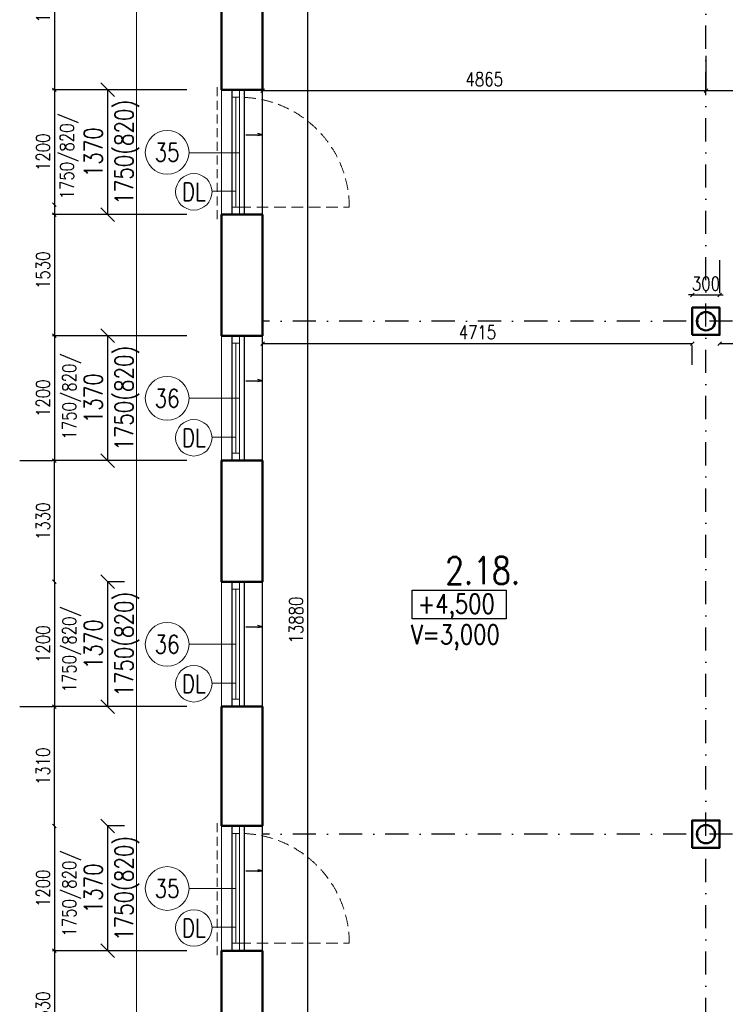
# Model space of a CAD drawing. Header units: millimetres. Extents: x -238874 to 551972, y -298952 to 658415.
# Tile 202 of 256: x 14722 to 22465, y 161723 to 172531. Entities that reach past the tile are written whole.
import ezdxf
from ezdxf.enums import TextEntityAlignment as Align

# ---------------------------------------------------------------- set-up
doc = ezdxf.new("R2010")
doc.units = ezdxf.units.MM
doc.header["$LTSCALE"] = 20
for name, pattern in [('DASHED', [0.75, 0.5, -0.25]), ('HIDDEN', [9.525, 6.35, -3.175]), ('ČERCHOVANÁ', [25.4, 12.7, -6.35, 0, -6.35])]:
    doc.linetypes.add(name, pattern=pattern)
for name, color, linetype in [('00_HEDVIKA _KRESBA', 1, 'Continuous'), ('CZ', 255, 'Continuous'), ('KOTY', 8, 'Continuous'), ('OSYSTAVBA', 101, 'ČERCHOVANÁ')]:
    doc.layers.add(name, color=color, linetype=linetype)
doc.layers.add('00_HEDVIKA_DEMOLICE', color=2, linetype='Continuous', lineweight=30, transparency=0.3)
doc.layers.add('CKOKNA OTEVÍRÁNÍ', color=51, linetype='HIDDEN', lineweight=18, transparency=0.5)
for name, color, linetype, lineweight in [('00_HEDVIKA_OBRYS', 1, 'Continuous', 50), ('CKBUBLINY', 1, 'Continuous', 18), ('CKBUBLINY DEMOLICE', 4, 'Continuous', 18), ('CKBUBLINY_POPIS', 3, 'Continuous', 25), ('CKKOTY', 3, 'Continuous', 18), ('CKOKNA', 30, 'Continuous', 18), ('CKSYMBOLY', 21, 'Continuous', 25), ('HEDVIKA_OKNA_PARAPET', 70, 'Continuous', 18), ('NOSNÉ', 8, 'Continuous', 50), ('PRUCHODY', 7, 'Continuous', 18)]:
    doc.layers.add(name, color=color, linetype=linetype, lineweight=lineweight)
doc.layers.add('CKNETISK', color=116, linetype='Continuous', lineweight=18, plot=False)
doc.styles.add('SIMPLEX', font='SIMPLEX.shx', dxfattribs={"width": 0.8, "bigfont": 'CAD13.shx'})
doc.styles.get("Standard").update_dxf_attribs({"font": 'simplex.shx', "width": 0.8})
doc.dimstyles.new('CADKON', dxfattribs={"dimscale": 100, "dimtxt": 2, "dimasz": 1.5, "dimexe": 0, "dimexo": 2, "dimgap": 0.6, "dimtad": 1, "dimrnd": 1, "dimtxsty": 'Standard', "dimblk1": 'OBLIQUE', "dimblk2": 'OBLIQUE', "dimsah": 1, "dimcen": 2.5, "dimadec": 1, "dimazin": 2, "dimtfac": 1, "dimtix": 1, "dimtmove": 2, "dimatfit": 3, "dimldrblk": 'OPEN30', "dimfxl": 5, "dimtfill": 1, "dimtolj": 1, "dimarcsym": 0})
doc.dimstyles.new('CKA', dxfattribs={"dimtxt": 200, "dimasz": 40, "dimexe": 20, "dimexo": 0.2, "dimgap": 50, "dimtad": 1, "dimdec": 0, "dimrnd": 1, "dimzin": 0, "dimdsep": 46, "dimtxsty": 'Standard', "dimblk1": 'OBLIQUE', "dimblk2": 'OBLIQUE', "dimsah": 1, "dimcen": 0.09, "dimclrd": 253, "dimclre": 253, "dimclrt": 253, "dimadec": 0, "dimazin": 0, "dimtfac": 1, "dimtdec": 0, "dimtix": 1, "dimtmove": 2, "dimatfit": 3, "dimfxl": 1, "dimtolj": 1, "dimtzin": 0, "dimarcsym": 0})

# ---------------------------------------------------------------- blocks, each defined once
blk = doc.blocks.new('_OBLIQUE')
at = {"color": 0, "linetype": 'ByBlock'}
blk.add_line((-0.5, -0.5), (0.5, 0.5), dxfattribs=at)
blk = doc.blocks.new('*D1472')
at = {"layer": 'DEFPOINTS', "color": 0, "transparency": 16777216}
for p in [(17388, 172881), (17388, 159001), (17881, 159001)]:
    blk.add_point(p, dxfattribs=at)
at = {"layer": 'KOTY', "lineweight": -2, "transparency": 16777216}
for p, q in [((17881, 172881), (17881, 159001)), ((17769, 159001), (17901, 159001))]:
    blk.add_line(p, q, dxfattribs=at)
at = {"layer": 'KOTY', "lineweight": -2, "transparency": 16777216, "xscale": 40, "yscale": 40, "zscale": 40}
for p, rotation in [((17881, 172881), 90), ((17881, 159001), 270)]:
    blk.add_blockref('_OBLIQUE', p, dxfattribs=dict(at, rotation=rotation))
at = {"layer": 'KOTY', "transparency": 16777216, "insert": (17756, 165941), "char_height": 150, "attachment_point": 5, "rotation": 90, "style": 'SIMPLEX'}
blk.add_mtext('\\A1;13880', dxfattribs=at)
blk = doc.blocks.new('*D1524')
at = {"layer": 'DEFPOINTS', "color": 0, "transparency": 16777216}
for p in [(22403, 168975), (24118, 168975), (24118, 168880)]:
    blk.add_point(p, dxfattribs=at)
at = {"layer": 'KOTY', "lineweight": -2, "transparency": 16777216}
for p, q in [((24118, 169260), (24118, 168995)), ((22403, 168975), (24118, 168975))]:
    blk.add_line(p, q, dxfattribs=at)
at = {"layer": 'KOTY', "lineweight": -2, "transparency": 16777216, "xscale": 40, "yscale": 40, "zscale": 40, "rotation": 180}
blk.add_blockref('_OBLIQUE', (22403, 168975), dxfattribs=at)
at = {"layer": 'KOTY', "lineweight": -2, "transparency": 16777216, "xscale": 40, "yscale": 40, "zscale": 40}
blk.add_blockref('_OBLIQUE', (24118, 168975), dxfattribs=at)
at = {"layer": 'KOTY', "transparency": 16777216, "insert": (23260, 169100), "char_height": 150, "attachment_point": 5, "style": 'SIMPLEX'}
blk.add_mtext('\\A1;1715', dxfattribs=at)
blk = doc.blocks.new('*D1525')
at = {"layer": 'DEFPOINTS', "color": 0, "transparency": 16777216}
for p in [(22253, 171753), (24118, 171753), (24118, 171551)]:
    blk.add_point(p, dxfattribs=at)
at = {"layer": 'KOTY', "lineweight": -2, "transparency": 16777216}
for p, q in [((24118, 171932), (24118, 171773)), ((22253, 171753), (24118, 171753))]:
    blk.add_line(p, q, dxfattribs=at)
at = {"layer": 'KOTY', "lineweight": -2, "transparency": 16777216, "xscale": 40, "yscale": 40, "zscale": 40, "rotation": 180}
blk.add_blockref('_OBLIQUE', (22253, 171753), dxfattribs=at)
at = {"layer": 'KOTY', "lineweight": -2, "transparency": 16777216, "xscale": 40, "yscale": 40, "zscale": 40}
blk.add_blockref('_OBLIQUE', (24118, 171753), dxfattribs=at)
at = {"layer": 'KOTY', "transparency": 16777216, "insert": (23185, 171878), "char_height": 150, "attachment_point": 5, "style": 'SIMPLEX'}
blk.add_mtext('\\A1;1865', dxfattribs=at)
blk = doc.blocks.new('*D1555')
at = {"layer": 'DEFPOINTS', "color": 0, "transparency": 16777216}
for p in [(22253, 171753), (22253, 171753), (17388, 170801)]:
    blk.add_point(p, dxfattribs=at)
at = {"layer": 'KOTY', "lineweight": -2, "transparency": 16777216}
for p, q in [((22253, 172134), (22253, 171773)), ((17388, 171753), (22253, 171753))]:
    blk.add_line(p, q, dxfattribs=at)
at = {"layer": 'KOTY', "lineweight": -2, "transparency": 16777216, "xscale": 40, "yscale": 40, "zscale": 40, "rotation": 180}
blk.add_blockref('_OBLIQUE', (17388, 171753), dxfattribs=at)
at = {"layer": 'KOTY', "lineweight": -2, "transparency": 16777216, "xscale": 40, "yscale": 40, "zscale": 40}
blk.add_blockref('_OBLIQUE', (22253, 171753), dxfattribs=at)
at = {"layer": 'KOTY', "transparency": 16777216, "insert": (19820, 171878), "char_height": 150, "attachment_point": 5, "style": 'SIMPLEX'}
blk.add_mtext('\\A1;4865', dxfattribs=at)
blk = doc.blocks.new('*D1556')
at = {"layer": 'DEFPOINTS', "color": 0, "transparency": 16777216}
for p in [(17388, 169125), (22103, 169125), (22103, 168975)]:
    blk.add_point(p, dxfattribs=at)
at = {"layer": 'KOTY', "lineweight": -2, "transparency": 16777216}
for p, q in [((17388, 168975), (22103, 168975)), ((22103, 168744), (22103, 168955))]:
    blk.add_line(p, q, dxfattribs=at)
at = {"layer": 'KOTY', "lineweight": -2, "transparency": 16777216, "xscale": 40, "yscale": 40, "zscale": 40, "rotation": 180}
blk.add_blockref('_OBLIQUE', (17388, 168975), dxfattribs=at)
at = {"layer": 'KOTY', "lineweight": -2, "transparency": 16777216, "xscale": 40, "yscale": 40, "zscale": 40}
blk.add_blockref('_OBLIQUE', (22103, 168975), dxfattribs=at)
at = {"layer": 'KOTY', "transparency": 16777216, "insert": (19745, 169100), "char_height": 150, "attachment_point": 5, "style": 'SIMPLEX'}
blk.add_mtext('\\A1;4715', dxfattribs=at)
blk = doc.blocks.new('*D1558')
at = {"layer": 'DEFPOINTS', "color": 0, "transparency": 16777216}
for p in [(22103, 169660), (22403, 169510), (22403, 169510)]:
    blk.add_point(p, dxfattribs=at)
at = {"layer": 'KOTY', "lineweight": -2, "transparency": 16777216}
for p, q in [((22403, 169891), (22403, 169530)), ((22103, 169510), (22063, 169510)), ((22103, 169510), (22403, 169510)), ((22403, 169510), (22443, 169510))]:
    blk.add_line(p, q, dxfattribs=at)
at = {"layer": 'KOTY', "lineweight": -2, "transparency": 16777216, "xscale": 40, "yscale": 40, "zscale": 40}
blk.add_blockref('_OBLIQUE', (22103, 169510), dxfattribs=at)
at = {"layer": 'KOTY', "lineweight": -2, "transparency": 16777216, "xscale": 40, "yscale": 40, "zscale": 40, "rotation": 180}
blk.add_blockref('_OBLIQUE', (22403, 169510), dxfattribs=at)
at = {"layer": 'KOTY', "transparency": 16777216, "insert": (22253, 169635), "char_height": 150, "attachment_point": 5, "style": 'SIMPLEX'}
blk.add_mtext('\\A1;300', dxfattribs=at)
blk = doc.blocks.new('*D3336')
at = {"layer": 'DEFPOINTS', "color": 0, "transparency": 16777216}
for p in [(16819, 170501), (15103, 169061), (16938, 169061)]:
    blk.add_point(p, dxfattribs=at)
at = {"layer": 'KOTY', "lineweight": -2, "transparency": 16777216}
for p, q in [((15103, 170501), (15103, 169061)), ((16557, 169061), (15083, 169061))]:
    blk.add_line(p, q, dxfattribs=at)
at = {"layer": 'KOTY', "lineweight": -2, "transparency": 16777216, "xscale": 40, "yscale": 40, "zscale": 40}
for p, rotation in [((15103, 170501), 90), ((15103, 169061), 270)]:
    blk.add_blockref('_OBLIQUE', p, dxfattribs=dict(at, rotation=rotation))
at = {"layer": 'KOTY', "transparency": 16777216, "insert": (14978, 169781), "char_height": 150, "attachment_point": 5, "rotation": 90, "style": 'SIMPLEX'}
blk.add_mtext('\\A1;1530', dxfattribs=at)
blk = doc.blocks.new('*D3337')
at = {"layer": 'DEFPOINTS', "color": 0, "transparency": 16777216}
for p in [(17149, 162311), (15103, 161006), (16819, 161006)]:
    blk.add_point(p, dxfattribs=at)
at = {"layer": 'KOTY', "lineweight": -2, "transparency": 16777216}
for p, q in [((15103, 162311), (15103, 161006)), ((16438, 161006), (15083, 161006))]:
    blk.add_line(p, q, dxfattribs=at)
at = {"layer": 'KOTY', "lineweight": -2, "transparency": 16777216, "xscale": 40, "yscale": 40, "zscale": 40}
for p, rotation in [((15103, 162311), 90), ((15103, 161006), 270)]:
    blk.add_blockref('_OBLIQUE', p, dxfattribs=dict(at, rotation=rotation))
at = {"layer": 'KOTY', "transparency": 16777216, "insert": (14978, 161658), "char_height": 150, "attachment_point": 5, "rotation": 90, "style": 'SIMPLEX'}
blk.add_mtext('\\A1;1530', dxfattribs=at)
blk = doc.blocks.new('*D3339')
at = {"layer": 'DEFPOINTS', "color": 0, "transparency": 16777216}
for p in [(16819, 173646), (15103, 171761), (16938, 171761)]:
    blk.add_point(p, dxfattribs=at)
at = {"layer": 'KOTY', "lineweight": -2, "transparency": 16777216}
for p, q in [((15103, 173646), (15103, 171761)), ((16557, 171761), (15083, 171761))]:
    blk.add_line(p, q, dxfattribs=at)
at = {"layer": 'KOTY', "lineweight": -2, "transparency": 16777216, "xscale": 40, "yscale": 40, "zscale": 40}
for p, rotation in [((15103, 173646), 90), ((15103, 171761), 270)]:
    blk.add_blockref('_OBLIQUE', p, dxfattribs=dict(at, rotation=rotation))
at = {"layer": 'KOTY', "transparency": 16777216, "insert": (14978, 172703), "char_height": 150, "attachment_point": 5, "rotation": 90, "style": 'SIMPLEX'}
blk.add_mtext('\\A1;1780', dxfattribs=at)
blk = doc.blocks.new('*D3546')
at = {"layer": 'DEFPOINTS', "color": 0, "transparency": 16777216}
for p in [(15103, 164991), (15103, 164991), (15103, 163681)]:
    blk.add_point(p, dxfattribs=at)
at = {"layer": 'KOTY', "lineweight": -2, "transparency": 16777216}
for p, q in [((14722, 164991), (15083, 164991)), ((15103, 163681), (15103, 164991))]:
    blk.add_line(p, q, dxfattribs=at)
at = {"layer": 'KOTY', "lineweight": -2, "transparency": 16777216, "xscale": 40, "yscale": 40, "zscale": 40}
for p, rotation in [((15103, 164991), 90), ((15103, 163681), 270)]:
    blk.add_blockref('_OBLIQUE', p, dxfattribs=dict(at, rotation=rotation))
at = {"layer": 'KOTY', "transparency": 16777216, "insert": (14978, 164336), "char_height": 150, "attachment_point": 5, "rotation": 90, "style": 'SIMPLEX'}
blk.add_mtext('\\A1;1310', dxfattribs=at)
blk = doc.blocks.new('*D3547')
at = {"layer": 'DEFPOINTS', "color": 0, "transparency": 16777216}
for p in [(15103, 167691), (15103, 167691), (15103, 166361)]:
    blk.add_point(p, dxfattribs=at)
at = {"layer": 'KOTY', "lineweight": -2, "transparency": 16777216}
for p, q in [((14722, 167691), (15083, 167691)), ((15103, 166361), (15103, 167691))]:
    blk.add_line(p, q, dxfattribs=at)
at = {"layer": 'KOTY', "lineweight": -2, "transparency": 16777216, "xscale": 40, "yscale": 40, "zscale": 40}
for p, rotation in [((15103, 167691), 90), ((15103, 166361), 270)]:
    blk.add_blockref('_OBLIQUE', p, dxfattribs=dict(at, rotation=rotation))
at = {"layer": 'KOTY', "transparency": 16777216, "insert": (14978, 167026), "char_height": 150, "attachment_point": 5, "rotation": 90, "style": 'SIMPLEX'}
blk.add_mtext('\\A1;1330', dxfattribs=at)
blk = doc.blocks.new('*D3553')
at = {"layer": 'DEFPOINTS', "color": 0, "transparency": 16777216}
for p in [(16819, 163681), (15103, 162311), (16938, 162311)]:
    blk.add_point(p, dxfattribs=at)
at = {"layer": 'KOTY', "lineweight": -2, "transparency": 16777216}
for p, q in [((15103, 163681), (15103, 162311)), ((16557, 162311), (15083, 162311))]:
    blk.add_line(p, q, dxfattribs=at)
at = {"layer": 'KOTY', "lineweight": -2, "transparency": 16777216, "xscale": 40, "yscale": 40, "zscale": 40}
for p, rotation in [((15103, 163681), 90), ((15103, 162311), 270)]:
    blk.add_blockref('_OBLIQUE', p, dxfattribs=dict(at, rotation=rotation))
at = {"layer": 'KOTY', "transparency": 16777216, "insert": (14978, 162996), "char_height": 150, "attachment_point": 5, "rotation": 90, "style": 'SIMPLEX'}
blk.add_mtext('\\A1;1200', dxfattribs=at)
blk = doc.blocks.new('*D3554')
at = {"layer": 'DEFPOINTS', "color": 0, "transparency": 16777216}
for p in [(16819, 166361), (15103, 164991), (16938, 164991)]:
    blk.add_point(p, dxfattribs=at)
at = {"layer": 'KOTY', "lineweight": -2, "transparency": 16777216}
for p, q in [((15103, 166361), (15103, 164991)), ((16557, 164991), (15083, 164991))]:
    blk.add_line(p, q, dxfattribs=at)
at = {"layer": 'KOTY', "lineweight": -2, "transparency": 16777216, "xscale": 40, "yscale": 40, "zscale": 40}
for p, rotation in [((15103, 166361), 90), ((15103, 164991), 270)]:
    blk.add_blockref('_OBLIQUE', p, dxfattribs=dict(at, rotation=rotation))
at = {"layer": 'KOTY', "transparency": 16777216, "insert": (14978, 165676), "char_height": 150, "attachment_point": 5, "rotation": 90, "style": 'SIMPLEX'}
blk.add_mtext('\\A1;1200', dxfattribs=at)
blk = doc.blocks.new('*D3555')
at = {"layer": 'DEFPOINTS', "color": 0, "transparency": 16777216}
for p in [(16819, 169061), (15103, 167691), (16938, 167691)]:
    blk.add_point(p, dxfattribs=at)
at = {"layer": 'KOTY', "lineweight": -2, "transparency": 16777216}
for p, q in [((15103, 169061), (15103, 167691)), ((16557, 167691), (15083, 167691))]:
    blk.add_line(p, q, dxfattribs=at)
at = {"layer": 'KOTY', "lineweight": -2, "transparency": 16777216, "xscale": 40, "yscale": 40, "zscale": 40}
for p, rotation in [((15103, 169061), 90), ((15103, 167691), 270)]:
    blk.add_blockref('_OBLIQUE', p, dxfattribs=dict(at, rotation=rotation))
at = {"layer": 'KOTY', "transparency": 16777216, "insert": (14978, 168376), "char_height": 150, "attachment_point": 5, "rotation": 90, "style": 'SIMPLEX'}
blk.add_mtext('\\A1;1200', dxfattribs=at)
blk = doc.blocks.new('*D3556')
at = {"layer": 'DEFPOINTS', "color": 0, "transparency": 16777216}
for p in [(16819, 171761), (15103, 170391), (16938, 170391)]:
    blk.add_point(p, dxfattribs=at)
at = {"layer": 'KOTY', "lineweight": -2, "transparency": 16777216}
for p, q in [((15103, 171761), (15103, 170391)), ((16557, 170391), (15083, 170391))]:
    blk.add_line(p, q, dxfattribs=at)
at = {"layer": 'KOTY', "lineweight": -2, "transparency": 16777216, "xscale": 40, "yscale": 40, "zscale": 40}
for p, rotation in [((15103, 171761), 90), ((15103, 170391), 270)]:
    blk.add_blockref('_OBLIQUE', p, dxfattribs=dict(at, rotation=rotation))
at = {"layer": 'KOTY', "transparency": 16777216, "insert": (14978, 171076), "char_height": 150, "attachment_point": 5, "rotation": 90, "style": 'SIMPLEX'}
blk.add_mtext('\\A1;1200', dxfattribs=at)
blk = doc.blocks.new('*D3643')
at = {"layer": 'CKKOTY', "color": 0, "lineweight": -2, "transparency": 16777216}
for p, q in [((15872, 171761), (15689, 171761)), ((15689, 170391), (15689, 171761)), ((15872, 170391), (15689, 170391))]:
    blk.add_line(p, q, dxfattribs=at)
at = {"layer": 'DEFPOINTS', "color": 0, "transparency": 16777216}
for p in [(15672, 171761), (15689, 171761), (15672, 170391)]:
    blk.add_point(p, dxfattribs=at)
at = {"layer": 'CKKOTY', "color": 0, "lineweight": -2, "transparency": 16777216, "xscale": 150, "yscale": 150, "zscale": 150}
for p, rotation in [((15689, 171761), 90), ((15689, 170391), 270)]:
    blk.add_blockref('_OBLIQUE', p, dxfattribs=dict(at, rotation=rotation))
at = {"layer": 'CKKOTY', "color": 0, "transparency": 16777216, "char_height": 200, "attachment_point": 5, "rotation": 90, "bg_fill": 3, "box_fill_scale": 1.1, "bg_fill_color": 256, "bg_fill_true_color": 13158600, "bg_fill_transparency": 0}
for s, insert in [('\\A1;1750(820)', (15901, 171076)), ('\\A1;1370', (15529, 171076))]:
    blk.add_mtext(s, dxfattribs=dict(at, insert=insert))
blk = doc.blocks.new('_Open30')
at = {"color": 0, "lineweight": -2}
for p, q in [((-1, 0.268), (0, 0)), ((0, 0), (-1, -0.268)), ((0, 0), (-1, 0))]:
    blk.add_line(p, q, dxfattribs=at)
blk = doc.blocks.new('*D3644')
at = {"layer": 'CKKOTY', "color": 0, "lineweight": -2, "transparency": 16777216}
for p, q in [((15872, 169061), (15689, 169061)), ((15689, 167691), (15689, 169061)), ((15872, 167691), (15689, 167691))]:
    blk.add_line(p, q, dxfattribs=at)
at = {"layer": 'DEFPOINTS', "color": 0, "transparency": 16777216}
for p in [(15672, 169061), (15689, 169061), (15672, 167691)]:
    blk.add_point(p, dxfattribs=at)
at = {"layer": 'CKKOTY', "color": 0, "lineweight": -2, "transparency": 16777216, "xscale": 150, "yscale": 150, "zscale": 150}
for p, rotation in [((15689, 169061), 90), ((15689, 167691), 270)]:
    blk.add_blockref('_OBLIQUE', p, dxfattribs=dict(at, rotation=rotation))
at = {"layer": 'CKKOTY', "color": 0, "transparency": 16777216, "char_height": 200, "attachment_point": 5, "rotation": 90, "bg_fill": 3, "box_fill_scale": 1.1, "bg_fill_color": 256, "bg_fill_true_color": 13158600, "bg_fill_transparency": 0}
for s, insert in [('\\A1;1750(820)', (15901, 168376)), ('\\A1;1370', (15529, 168376))]:
    blk.add_mtext(s, dxfattribs=dict(at, insert=insert))
blk = doc.blocks.new('*D3645')
at = {"layer": 'CKKOTY', "color": 0, "lineweight": -2, "transparency": 16777216}
for p, q in [((15872, 166361), (15689, 166361)), ((15689, 164991), (15689, 166361)), ((15872, 164991), (15689, 164991))]:
    blk.add_line(p, q, dxfattribs=at)
at = {"layer": 'DEFPOINTS', "color": 0, "transparency": 16777216}
for p in [(15672, 166361), (15689, 166361), (15672, 164991)]:
    blk.add_point(p, dxfattribs=at)
at = {"layer": 'CKKOTY', "color": 0, "lineweight": -2, "transparency": 16777216, "xscale": 150, "yscale": 150, "zscale": 150}
for p, rotation in [((15689, 166361), 90), ((15689, 164991), 270)]:
    blk.add_blockref('_OBLIQUE', p, dxfattribs=dict(at, rotation=rotation))
at = {"layer": 'CKKOTY', "color": 0, "transparency": 16777216, "char_height": 200, "attachment_point": 5, "rotation": 90, "bg_fill": 3, "box_fill_scale": 1.1, "bg_fill_color": 256, "bg_fill_true_color": 13158600, "bg_fill_transparency": 0}
for s, insert in [('\\A1;1750(820)', (15901, 165676)), ('\\A1;1370', (15529, 165676))]:
    blk.add_mtext(s, dxfattribs=dict(at, insert=insert))
blk = doc.blocks.new('*D3646')
at = {"layer": 'CKKOTY', "color": 0, "lineweight": -2, "transparency": 16777216}
for p, q in [((15872, 163681), (15689, 163681)), ((15689, 162311), (15689, 163681)), ((15872, 162311), (15689, 162311))]:
    blk.add_line(p, q, dxfattribs=at)
at = {"layer": 'DEFPOINTS', "color": 0, "transparency": 16777216}
for p in [(15672, 163681), (15689, 163681), (15672, 162311)]:
    blk.add_point(p, dxfattribs=at)
at = {"layer": 'CKKOTY', "color": 0, "lineweight": -2, "transparency": 16777216, "xscale": 150, "yscale": 150, "zscale": 150}
for p, rotation in [((15689, 163681), 90), ((15689, 162311), 270)]:
    blk.add_blockref('_OBLIQUE', p, dxfattribs=dict(at, rotation=rotation))
at = {"layer": 'CKKOTY', "color": 0, "transparency": 16777216, "char_height": 200, "attachment_point": 5, "rotation": 90, "bg_fill": 3, "box_fill_scale": 1.1, "bg_fill_color": 256, "bg_fill_true_color": 13158600, "bg_fill_transparency": 0}
for s, insert in [('\\A1;1750(820)', (15901, 162996)), ('\\A1;1370', (15529, 162996))]:
    blk.add_mtext(s, dxfattribs=dict(at, insert=insert))
blk = doc.blocks.new('*U3302')
at = {"color": 0, "linetype": 'ByBlock', "lineweight": -2}
for p, q in [((-225, 0), (-80, 0)), ((225, 0), (103, 30)), ((225, 0), (103, -30)), ((-80, 0), (27, 0)), ((27, 0), (225, 0))]:
    blk.add_line(p, q, dxfattribs=at)
at = {"color": 0, "linetype": 'Continuous', "lineweight": -2, "flags": 8}
blk.add_attdef('SPÁD', text='', height=100, dxfattribs=at).set_placement((0, 40), align=Align.CENTER)
blk = doc.blocks.new('CK_BUBBLE_1_0_0')
at = {"color": 0, "linetype": 'ByBlock', "lineweight": -2}
blk.add_circle((0, 0), 1, dxfattribs=at)

msp = doc.modelspace()

# ---------------------------------------------------------------- linework, layer by layer
at = {"layer": '00_HEDVIKA _KRESBA'}
for p, q in [((17387.962, 170390.863), (17387.962, 171760.863)), ((17387.962, 167690.863), (17387.962, 169060.863)), ((17387.962, 164990.863), (17387.962, 166360.863)), ((17387.962, 162310.863), (17387.962, 163680.863))]:
    msp.add_line(p, q, dxfattribs=at)
at = {"layer": '00_HEDVIKA_DEMOLICE'}
for p, q in [((17052.962, 170390.863), (17052.962, 171760.863)), ((17052.962, 170390.863), (17052.962, 171760.863)), ((17052.962, 170390.863), (17052.962, 171760.863)), ((17052.962, 170390.863), (17052.962, 171760.863)), ((17187.962, 170390.863), (17187.962, 171760.863)), ((17052.962, 167690.863), (17052.962, 169060.863)), ((17052.962, 167690.863), (17052.962, 169060.863)), ((17052.962, 167690.863), (17052.962, 169060.863)), ((17187.962, 167690.863), (17187.962, 169060.863)), ((17052.962, 164990.863), (17052.962, 166360.863)), ((17052.962, 164990.863), (17052.962, 166360.863)), ((17052.962, 164990.863), (17052.962, 166360.863)), ((17187.962, 164990.863), (17187.962, 166360.863)), ((17052.962, 162310.863), (17052.962, 163680.863)), ((17052.962, 162310.863), (17052.962, 163680.863)), ((17052.962, 162310.863), (17052.962, 163680.863)), ((17187.962, 162310.863), (17187.962, 163680.863))]:
    msp.add_line(p, q, dxfattribs=at)
at = {"layer": '00_HEDVIKA_OBRYS'}
for points in [[(17052.962, 171760.863), (17387.962, 171760.863)], [(17052.962, 170390.863), (17387.962, 170390.863)], [(17052.962, 169060.863), (17387.962, 169060.863)], [(17052.962, 167690.863), (17387.962, 167690.863)], [(17052.962, 166360.863), (17387.962, 166360.863)], [(17052.962, 164990.863), (17387.962, 164990.863)], [(17052.962, 163680.863), (17387.962, 163680.863)], [(17052.962, 162310.863), (17387.962, 162310.863)]]:
    msp.add_lwpolyline(points, dxfattribs=at)
at = {"layer": 'CKBUBLINY'}
for p, q in [((16580.239, 171070.015), (17132.962, 171070.015)), ((16580.275, 168375.863), (17132.962, 168375.863)), ((16580.275, 165675.863), (17092.962, 165675.863)), ((16580.275, 162995.863), (17092.962, 162995.863))]:
    msp.add_line(p, q, dxfattribs=at)
at = {"layer": 'CKBUBLINY DEMOLICE'}
for p, q in [((16832.663, 170648.316), (17092.962, 170648.316)), ((16832.663, 167948.316), (17092.962, 167948.316)), ((16832.663, 165248.316), (17092.962, 165248.316)), ((16832.663, 162568.316), (17092.962, 162568.316))]:
    msp.add_line(p, q, dxfattribs=at)
at = {"layer": 'CKNETISK'}
msp.add_line((16002.223, 98190.047), (16002.223, 210160.863), dxfattribs=at)
at = {"layer": 'CKOKNA', "linetype": 'DASHED', "ltscale": 10}
for p, q in [((16889.501, 170341.113), (16889.501, 171796.472)), ((16889.501, 162261.113), (16889.501, 163716.472))]:
    msp.add_line(p, q, dxfattribs=at)
at = {"layer": 'CKOKNA'}
for p, q in [((17052.962, 171678.863), (17052.962, 171760.863)), ((17052.962, 171760.863), (17132.962, 171760.863)), ((17132.962, 171678.863), (17132.962, 171760.863)), ((17052.962, 170472.863), (17052.962, 171678.863)), ((17052.962, 171678.863), (17132.962, 171678.863)), ((17092.962, 170472.863), (17092.962, 171678.863)), ((17132.962, 170472.863), (17132.962, 171678.863)), ((17052.962, 170472.863), (17132.962, 170472.863)), ((17052.962, 170472.863), (17052.962, 170390.863)), ((17132.962, 170472.863), (17132.962, 170390.863)), ((17052.962, 170390.863), (17132.962, 170390.863)), ((17052.962, 168978.863), (17052.962, 169060.863)), ((17052.962, 169060.863), (17132.962, 169060.863)), ((17132.962, 168978.863), (17132.962, 169060.863)), ((17052.962, 167772.863), (17052.962, 168978.863)), ((17052.962, 168978.863), (17132.962, 168978.863)), ((17092.962, 167772.863), (17092.962, 168978.863)), ((17132.962, 167772.863), (17132.962, 168978.863)), ((17052.962, 167772.863), (17132.962, 167772.863)), ((17052.962, 167772.863), (17052.962, 167690.863)), ((17132.962, 167772.863), (17132.962, 167690.863)), ((17052.962, 167690.863), (17132.962, 167690.863)), ((17052.962, 166278.863), (17052.962, 166360.863)), ((17052.962, 166360.863), (17132.962, 166360.863)), ((17132.962, 166278.863), (17132.962, 166360.863)), ((17052.962, 165072.863), (17052.962, 166278.863)), ((17052.962, 166278.863), (17132.962, 166278.863)), ((17092.962, 165072.863), (17092.962, 166278.863)), ((17132.962, 165072.863), (17132.962, 166278.863)), ((17052.962, 165072.863), (17132.962, 165072.863)), ((17052.962, 165072.863), (17052.962, 164990.863)), ((17132.962, 165072.863), (17132.962, 164990.863)), ((17052.962, 164990.863), (17132.962, 164990.863)), ((17052.962, 163598.863), (17052.962, 163680.863)), ((17052.962, 163680.863), (17132.962, 163680.863)), ((17132.962, 163598.863), (17132.962, 163680.863)), ((17052.962, 162392.863), (17052.962, 163598.863)), ((17052.962, 163598.863), (17132.962, 163598.863)), ((17092.962, 162392.863), (17092.962, 163598.863)), ((17132.962, 162392.863), (17132.962, 163598.863)), ((17052.962, 162392.863), (17132.962, 162392.863)), ((17052.962, 162392.863), (17052.962, 162310.863)), ((17132.962, 162392.863), (17132.962, 162310.863)), ((17052.962, 162310.863), (17132.962, 162310.863))]:
    msp.add_line(p, q, dxfattribs=at)
at = {"layer": 'CKOKNA OTEVÍRÁNÍ'}
for p, q in [((17132.962, 170472.863), (18338.962, 170472.863)), ((17132.962, 162392.863), (18338.962, 162392.863))]:
    msp.add_line(p, q, dxfattribs=at)
for centre in [(17132.962, 170472.863), (17132.962, 162392.863)]:
    msp.add_arc(centre, 1206, 0, 90, dxfattribs=at)
at = {"layer": 'CZ', "color": 7}
msp.add_lwpolyline([(19028.189, 166267.723), (20061.672, 166267.723), (20061.672, 165955.253), (19028.189, 165955.253)], close=True, dxfattribs=at)
at = {"layer": 'HEDVIKA_OKNA_PARAPET'}
for p, q in [((17387.962, 170390.863), (17387.962, 171760.863)), ((17387.962, 167690.863), (17387.962, 169060.863)), ((17387.962, 164990.863), (17387.962, 166360.863)), ((17387.962, 162310.863), (17387.962, 163680.863))]:
    msp.add_line(p, q, dxfattribs=at)
at = {"layer": 'NOSNÉ'}
for p, q in [((16937.962, 171760.863), (16937.962, 173538.363)), ((17387.962, 171760.863), (17387.962, 173538.363)), ((17387.962, 171760.863), (16937.962, 171760.863)), ((17387.962, 171760.863), (16937.962, 171760.863)), ((17387.962, 171760.863), (16937.962, 171760.863)), ((17152.962, 171760.863), (17387.962, 171760.863)), ((16937.962, 169060.863), (16937.962, 170390.863)), ((17387.962, 170390.863), (16937.962, 170390.863)), ((17387.962, 170390.863), (16937.962, 170390.863)), ((17387.962, 170390.863), (16937.962, 170390.863)), ((17387.962, 170390.863), (17152.962, 170390.863)), ((17387.962, 169060.863), (17387.962, 170390.863)), ((17387.962, 169060.863), (16937.962, 169060.863)), ((17387.962, 169060.863), (16937.962, 169060.863)), ((17152.962, 169060.863), (17387.962, 169060.863)), ((16937.962, 166360.863), (16937.962, 167690.863)), ((17387.962, 167690.863), (16937.962, 167690.863)), ((17387.962, 167690.863), (16937.962, 167690.863)), ((17387.962, 167690.863), (17152.962, 167690.863)), ((17387.962, 166360.863), (17387.962, 167690.863)), ((17387.962, 166360.863), (16937.962, 166360.863)), ((17387.962, 166360.863), (16937.962, 166360.863)), ((17152.962, 166360.863), (17387.962, 166360.863)), ((16937.962, 163680.863), (16937.962, 164990.863)), ((17387.962, 164990.863), (16937.962, 164990.863)), ((17387.962, 164990.863), (16937.962, 164990.863)), ((17387.962, 164990.863), (17152.962, 164990.863)), ((17387.962, 163680.863), (17387.962, 164990.863)), ((17387.962, 163680.863), (16937.962, 163680.863)), ((17387.962, 163680.863), (16937.962, 163680.863)), ((17152.962, 163680.863), (17387.962, 163680.863)), ((16937.962, 161005.863), (16937.962, 162310.863)), ((17387.962, 162310.863), (16937.962, 162310.863)), ((17387.962, 162310.863), (16937.962, 162310.863)), ((17387.962, 162310.863), (17152.962, 162310.863)), ((17387.962, 161005.863), (17387.962, 162310.863))]:
    msp.add_line(p, q, dxfattribs=at)
for points in [[(22102.962, 169070.863), (22402.962, 169070.863), (22402.962, 169370.863), (22102.962, 169370.863)], [(22102.962, 163440.863), (22402.962, 163440.863), (22402.962, 163740.863), (22102.962, 163740.863)]]:
    msp.add_lwpolyline(points, close=True, dxfattribs=at)
for centre in [(22252.962, 169220.863), (22252.962, 163590.863)]:
    msp.add_circle(centre, 100, dxfattribs=at)
at = {"layer": 'OSYSTAVBA', "linetype": 'ČERCHOVANÁ'}
for p, q in [((22252.962, 159000.863), (22252.962, 172880.863)), ((27117.962, 169220.863), (17387.962, 169220.863)), ((27117.962, 163590.863), (17387.962, 163590.863))]:
    msp.add_line(p, q, dxfattribs=at)
at = {"layer": 'PRUCHODY'}
for p, q in [((16937.962, 171760.863), (16937.962, 170390.863)), ((16937.962, 171760.863), (16937.962, 170390.863)), ((16937.962, 171760.863), (16937.962, 170390.863)), ((17387.962, 171760.863), (17372.962, 171760.863)), ((17387.962, 170390.863), (17387.962, 171760.863)), ((17387.962, 170390.863), (17387.962, 171760.863)), ((17387.962, 170390.863), (17372.962, 170390.863)), ((16937.962, 169060.863), (16937.962, 167690.863)), ((16937.962, 169060.863), (16937.962, 167690.863)), ((17387.962, 169060.863), (17372.962, 169060.863)), ((17387.962, 167690.863), (17387.962, 169060.863)), ((17387.962, 167690.863), (17372.962, 167690.863)), ((16937.962, 166360.863), (16937.962, 164990.863)), ((16937.962, 166360.863), (16937.962, 164990.863)), ((17387.962, 166360.863), (17372.962, 166360.863)), ((17387.962, 164990.863), (17387.962, 166360.863)), ((17387.962, 164990.863), (17372.962, 164990.863)), ((16937.962, 163680.863), (16937.962, 162310.863)), ((16937.962, 163680.863), (16937.962, 162310.863)), ((17387.962, 163680.863), (17372.962, 163680.863)), ((17387.962, 162310.863), (17387.962, 163680.863)), ((17387.962, 162310.863), (17372.962, 162310.863))]:
    msp.add_line(p, q, dxfattribs=at)

# ---------------------------------------------------------------- block references
at = {"layer": 'CKBUBLINY DEMOLICE'}
ref = msp.add_blockref('CK_BUBBLE_1_0_0', (16632.663, 170641.54), dxfattribs=dict(at, xscale=200, yscale=200, zscale=200))
ref.add_attrib('NUM1', 'DL', dxfattribs={"height": 200, "width": 0.8, "flags": 8}).set_placement((16632.663, 170641.54), align=Align.MIDDLE_CENTER)
ref = msp.add_blockref('CK_BUBBLE_1_0_0', (16632.663, 167941.54), dxfattribs=dict(at, xscale=200, yscale=200, zscale=200))
ref.add_attrib('NUM1', 'DL', dxfattribs={"height": 200, "width": 0.8, "flags": 8}).set_placement((16632.663, 167941.54), align=Align.MIDDLE_CENTER)
ref = msp.add_blockref('CK_BUBBLE_1_0_0', (16632.663, 165241.54), dxfattribs=dict(at, xscale=200, yscale=200, zscale=200))
ref.add_attrib('NUM1', 'DL', dxfattribs={"height": 200, "width": 0.8, "flags": 8}).set_placement((16632.663, 165241.54), align=Align.MIDDLE_CENTER)
ref = msp.add_blockref('CK_BUBBLE_1_0_0', (16632.663, 162561.54), dxfattribs=dict(at, xscale=200, yscale=200, zscale=200))
ref.add_attrib('NUM1', 'DL', dxfattribs={"height": 200, "width": 0.8, "flags": 8}).set_placement((16632.663, 162561.54), align=Align.MIDDLE_CENTER)
at = {"layer": 'CKSYMBOLY', "xscale": 0.4, "yscale": 0.4, "zscale": 0.4}
for p in [(17295.345, 171268.359), (17295.345, 168568.359), (17295.345, 165868.359), (17295.345, 163188.359)]:
    msp.add_blockref('*U3302', p, dxfattribs=at)

# ---------------------------------------------------------------- texts
at = {"layer": 'CZ', "color": 6, "linetype": 'Continuous', "lineweight": 30, "insert": (19391.52, 166636.164), "char_height": 300, "width": 1830.1, "attachment_point": 1}
msp.add_mtext('2.18.', dxfattribs=at)
at = {"layer": 'CZ', "color": 7, "char_height": 212.5, "attachment_point": 1}
for s, insert, width in [('+4,500', (19091.078, 166226.52), 1666.9), ('V=3,000', (19013.091, 165889.487), 3214.5)]:
    msp.add_mtext(s, dxfattribs=dict(at, insert=insert, width=width))
at = {"layer": 'KOTY', "char_height": 150, "width": 4282.1, "attachment_point": 1, "rotation": 90}
for insert in [(15164.527, 170558.914), (15192.273, 167922.616), (15192.273, 165146.557), (15192.273, 162466.557)]:
    msp.add_mtext('1750/820/', dxfattribs=dict(at, insert=insert))

# ---------------------------------------------------------------- dimensions: what is measured, and where the dimension line sits
at = {"layer": 'KOTY'}
for base, p1, p2, angle, text, picture, middle in [((15102.744, 171760.863), (16818.696, 173645.863), (16937.962, 171760.863), 90, '1780', '*D3339', (14977.744, 172703.363)), ((17881.283, 159000.863), (17387.962, 172880.863), (17387.962, 159000.863), 270, '13880', '*D1472', (17756.283, 165940.863)), ((15102.744, 170390.863), (16818.696, 171760.863), (16937.962, 170390.863), 90, '1200', '*D3556', (14977.744, 171075.863)), ((15102.744, 169060.863), (16818.696, 170500.863), (16937.962, 169060.863), 90, '1530', '*D3336', (14977.744, 169780.863)), ((22402.962, 169509.785), (22102.962, 169659.785), (22402.962, 169509.785), 180, '300', '*D1558', (22252.962, 169634.785)), ((24117.962, 168975.274), (22402.962, 168975.274), (24117.962, 168879.686), 180, '1715', '*D1524', (23260.462, 169100.274)), ((22102.962, 168975.274), (17387.962, 169125.274), (22102.962, 169125.274), 180, '4715', '*D1556', (19745.462, 169100.274)), ((15102.744, 167690.863), (16818.696, 169060.863), (16937.962, 167690.863), 90, '1200', '*D3555', (14977.744, 168375.863)), ((15102.744, 164990.863), (16818.696, 166360.863), (16937.962, 164990.863), 90, '1200', '*D3554', (14977.744, 165675.863)), ((15102.744, 162310.863), (16818.696, 163680.863), (16937.962, 162310.863), 90, '1200', '*D3553', (14977.744, 162995.863)), ((15102.744, 161005.863), (17148.669, 162310.863), (16818.696, 161005.863), 90, '1530', '*D3337', (14977.744, 161658.363))]:
    dim = msp.add_linear_dim(base=base, p1=p1, p2=p2, angle=angle, text=text, dimstyle='CKA', override={"dimtxt": 150, "dimexo": 380.774374, "dimtxsty": 'SIMPLEX', "dimse1": 1, "dimclrd": 256, "dimclre": 256, "dimclrt": 256}, dxfattribs=at)
    dim.commit()
    dim.dimension.update_dxf_attribs({"geometry": picture, "text_midpoint": middle})
for base, p1, p2, text, picture, middle in [((22252.962, 171753.287), (17387.962, 170800.863), (22252.962, 171753.287), '4865', '*D1555', (19820.462, 171878.287)), ((24117.962, 171753.287), (22252.962, 171753.287), (24117.962, 171550.863), '1865', '*D1525', (23185.462, 171878.287))]:
    dim = msp.add_linear_dim(base=base, p1=p1, p2=p2, text=text, dimstyle='CKA', override={"dimtxt": 150, "dimexo": 380.774374, "dimtxsty": 'SIMPLEX', "dimse1": 1, "dimclrd": 256, "dimclre": 256, "dimclrt": 256}, dxfattribs=at)
    dim.commit()
    dim.dimension.update_dxf_attribs({"geometry": picture, "text_midpoint": middle})
for base, p1, p2, picture, middle in [((15102.744, 167690.863), (15102.744, 166360.863), (15102.744, 167690.863), '*D3547', (14977.744, 167025.863)), ((15102.744, 164990.863), (15102.744, 163680.863), (15102.744, 164990.863), '*D3546', (14977.744, 164335.863))]:
    dim = msp.add_linear_dim(base=base, p1=p1, p2=p2, angle=90, dimstyle='CKA', override={"dimtxt": 150, "dimexo": 380.774374, "dimtxsty": 'SIMPLEX', "dimse1": 1, "dimclrd": 256, "dimclre": 256, "dimclrt": 256}, dxfattribs=at)
    dim.commit()
    dim.dimension.update_dxf_attribs({"geometry": picture, "text_midpoint": middle})

# ---------------------------------------------------------------- next in the draw order: dimensions: what is measured, and where the dimension line sits
at = {"layer": 'CKKOTY'}
for base, p1, p2, picture, middle in [((15688.971, 171760.863), (15672.203, 170390.863), (15672.203, 171760.863), '*D3643', (15688.971, 171075.863)), ((15688.971, 169060.863), (15672.203, 167690.863), (15672.203, 169060.863), '*D3644', (15688.971, 168375.863)), ((15688.971, 166360.863), (15672.203, 164990.863), (15672.203, 166360.863), '*D3645', (15688.971, 165675.863)), ((15688.971, 163680.863), (15672.203, 162310.863), (15672.203, 163680.863), '*D3646', (15688.971, 162995.863))]:
    dim = msp.add_linear_dim(base=base, p1=p1, p2=p2, angle=90, text='<>\\X1750(820)', dimstyle='CADKON', override={"dimtmove": 2}, dxfattribs=at)
    dim.commit()
    dim.dimension.update_dxf_attribs({"geometry": picture, "text_midpoint": middle})

# ---------------------------------------------------------------- next in the draw order: block references
at = {"layer": 'CKBUBLINY'}
ref = msp.add_blockref('CK_BUBBLE_1_0_0', (16340.279, 171074.431), dxfattribs=dict(at, xscale=240, yscale=240, zscale=240))
ref.add_attrib('NUM1', '35', dxfattribs={"layer": 'CKBUBLINY_POPIS', "height": 200, "width": 0.8, "flags": 8}).set_placement((16340.279, 171074.431), align=Align.MIDDLE_CENTER)
ref = msp.add_blockref('CK_BUBBLE_1_0_0', (16340.277, 168374.975), dxfattribs=dict(at, xscale=240, yscale=240, zscale=240))
ref.add_attrib('NUM1', '36', dxfattribs={"layer": 'CKBUBLINY_POPIS', "height": 200, "width": 0.8, "flags": 8}).set_placement((16340.277, 168374.975), align=Align.MIDDLE_CENTER)
ref = msp.add_blockref('CK_BUBBLE_1_0_0', (16340.277, 165674.975), dxfattribs=dict(at, xscale=240, yscale=240, zscale=240))
ref.add_attrib('NUM1', '36', dxfattribs={"layer": 'CKBUBLINY_POPIS', "height": 200, "width": 0.8, "flags": 8}).set_placement((16340.277, 165674.975), align=Align.MIDDLE_CENTER)
ref = msp.add_blockref('CK_BUBBLE_1_0_0', (16340.279, 162994.431), dxfattribs=dict(at, xscale=240, yscale=240, zscale=240))
ref.add_attrib('NUM1', '35', dxfattribs={"layer": 'CKBUBLINY_POPIS', "height": 200, "width": 0.8, "flags": 8}).set_placement((16340.279, 162994.431), align=Align.MIDDLE_CENTER)

doc.saveas('drawing.dxf')
